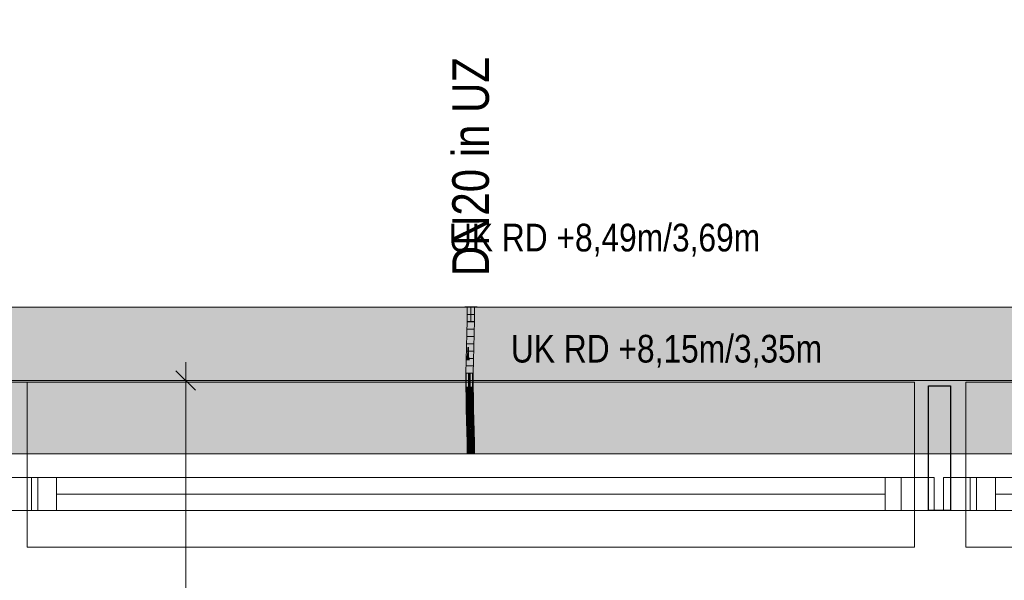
# Model space of a CAD drawing. Extents: x -620 to 300, y 62 to 1107.
# Tile 18 of 109: x -398 to -344, y 365 to 396. Entities that reach past the tile are written whole.
import ezdxf
from ezdxf.lldxf.tags import DXFTag

# ---------------------------------------------------------------- set-up
doc = ezdxf.new("R2010")
doc.units = 0
doc.layers.get('0').update_dxf_attribs({"lineweight": 35})
for name, color, linetype, lineweight, true_color in [('00_Beschriftung UZ', 3, 'Continuous', 13, 0x00ff00), ('30 -33 Aussenwände- 7 Fassade_ Elemente', 7, 'Continuous', 9, 0x00aacc), ('30 -35 Decken- 1 Konstruktion-Träger- Stahlbeton', 7, 'grob-A06G9G5Q8I', 13, 0x33aa00), ('70 -76 Bemaßung- 2 Allgemein', 9, 'Continuous', 5, 0x808080), ('E_Leerrohr 20', 7, 'Continuous', 13, 0xcc0099), ('E_Leerrohr 20-Shading', 7, 'Continuous', 13, 0xcc0099)]:
    doc.layers.add(name, color=color, linetype=linetype, lineweight=lineweight, true_color=true_color)
doc.layers.add('70 -71 Achsen- 1 Gebäudeachsen', color=7, linetype='STRICHPUNKT2-A06G9G5P8I', lineweight=18)
doc.layers.add('Detailelementbeschriftung', color=7, linetype='Continuous', lineweight=9)
doc.layers.add('iwb_Schraffur_Unterzug', color=7, linetype='Continuous', lineweight=5, true_color=0xffffcc, plot=False)
doc.styles.get("Standard").update_dxf_attribs({"font": 'ARIALN.TTF'})
tags = doc.linetypes.add('grob-A06G9G5Q8I', pattern=[14, 3, -8, 3]).pattern_tags.tags
tags[8:9] = [DXFTag(74, 4), DXFTag(75, 0), DXFTag(340, '0'), DXFTag(46, 0.0), DXFTag(50, 0.0), DXFTag(44, 0.0), DXFTag(45, 0.0)]
tags[6:7] = [DXFTag(74, 4), DXFTag(75, 0), DXFTag(340, '0'), DXFTag(46, 0.0), DXFTag(50, 0.0), DXFTag(44, 0.0), DXFTag(45, 0.0)]
tags[4:5] = [DXFTag(74, 4), DXFTag(75, 0), DXFTag(340, '0'), DXFTag(46, 0.0), DXFTag(50, 0.0), DXFTag(44, 0.0), DXFTag(45, 0.0)]
tags = doc.linetypes.add('STRICHPUNKT2', pattern=[12.7, 6.35, -3.175, 0, -3.175]).pattern_tags.tags
tags[10:11] = [DXFTag(74, 4), DXFTag(75, 0), DXFTag(340, '0'), DXFTag(46, 0.0), DXFTag(50, 0.0), DXFTag(44, 0.0), DXFTag(45, 0.0)]
tags[8:9] = [DXFTag(74, 4), DXFTag(75, 0), DXFTag(340, '0'), DXFTag(46, 0.0), DXFTag(50, 0.0), DXFTag(44, 0.0), DXFTag(45, 0.0)]
tags[6:7] = [DXFTag(74, 4), DXFTag(75, 0), DXFTag(340, '0'), DXFTag(46, 0.0), DXFTag(50, 0.0), DXFTag(44, 0.0), DXFTag(45, 0.0)]
tags[4:5] = [DXFTag(74, 4), DXFTag(75, 0), DXFTag(340, '0'), DXFTag(46, 0.0), DXFTag(50, 0.0), DXFTag(44, 0.0), DXFTag(45, 0.0)]
tags = doc.linetypes.add('STRICHPUNKT2-A06G9G5P8I', pattern=[12.7, 6.35, -3.175, 0, -3.175]).pattern_tags.tags
tags[10:11] = [DXFTag(74, 4), DXFTag(75, 0), DXFTag(340, '0'), DXFTag(46, 0.0), DXFTag(50, 0.0), DXFTag(44, 0.0), DXFTag(45, 0.0)]
tags[8:9] = [DXFTag(74, 4), DXFTag(75, 0), DXFTag(340, '0'), DXFTag(46, 0.0), DXFTag(50, 0.0), DXFTag(44, 0.0), DXFTag(45, 0.0)]
tags[6:7] = [DXFTag(74, 4), DXFTag(75, 0), DXFTag(340, '0'), DXFTag(46, 0.0), DXFTag(50, 0.0), DXFTag(44, 0.0), DXFTag(45, 0.0)]
tags[4:5] = [DXFTag(74, 4), DXFTag(75, 0), DXFTag(340, '0'), DXFTag(46, 0.0), DXFTag(50, 0.0), DXFTag(44, 0.0), DXFTag(45, 0.0)]

# ---------------------------------------------------------------- blocks, each defined once
blk = doc.blocks.new('Shading-A06G9G2F8I', base_point=(-372.84, 377.027))
at = {"layer": 'E_Leerrohr 20-Shading', "color": 223, "true_color": 0xc67fb4}
for points in [[(-373.121, 379.931), (-373.179, 379.931), (-373.127, 379.208), (-373.186, 379.209)], [(-372.779, 379.931), (-372.838, 379.931), (-372.786, 379.203), (-372.844, 379.204)], [(-373.127, 379.208), (-373.186, 379.209), (-373.144, 378.485), (-373.201, 378.486)], [(-373.142, 378.485), (-373.127, 379.208), (-373.144, 378.485)], [(-372.79, 379.203), (-372.844, 379.204), (-372.816, 378.477), (-372.86, 378.478)], [(-372.801, 378.477), (-372.786, 379.203), (-372.816, 378.477), (-372.79, 379.203)], [(-373.144, 378.485), (-373.201, 378.486), (-373.167, 377.761), (-373.221, 377.762)], [(-373.167, 377.761), (-373.163, 377.76), (-373.144, 378.485), (-373.142, 378.485)], [(-373.163, 377.76), (-373.162, 377.76), (-373.142, 378.485)], [(-372.84, 378.478), (-372.86, 378.478), (-372.866, 377.753), (-372.879, 377.753)], [(-372.85, 377.752), (-372.816, 378.477), (-372.866, 377.753), (-372.84, 378.478)], [(-372.821, 377.751), (-372.801, 378.477), (-372.85, 377.752), (-372.816, 378.477)], [(-373.24, 377.036), (-373.175, 377.486), (-373.221, 377.762), (-373.167, 377.761)], [(-373.167, 377.761), (-373.175, 377.486), (-373.163, 377.76), (-373.169, 377.525)], [(-373.169, 377.525), (-373.168, 377.534), (-373.163, 377.76), (-373.162, 377.76)], [(-372.866, 377.753), (-372.879, 377.753), (-372.891, 377.029), (-372.898, 377.029)], [(-372.882, 377.028), (-372.85, 377.752), (-372.891, 377.029), (-372.866, 377.753)], [(-372.84, 377.027), (-372.821, 377.751), (-372.882, 377.028), (-372.85, 377.752)], [(-373.19, 377.035), (-373.24, 377.036), (-373.213, 376.309), (-373.253, 376.309)], [(-373.19, 377.035), (-373.184, 377.165), (-373.24, 377.036), (-373.175, 377.486)], [(-373.195, 376.309), (-373.181, 377.035), (-373.213, 376.309), (-373.19, 377.035)], [(-373.181, 377.035), (-373.168, 377.534), (-373.19, 377.035)], [(-373.175, 377.486), (-373.184, 377.165), (-373.169, 377.525), (-373.171, 377.47)], [(-373.171, 377.47), (-373.168, 377.534), (-373.169, 377.525)], [(-372.909, 376.306), (-372.891, 377.029), (-372.912, 376.306), (-372.896, 377.029)], [(-372.896, 377.029), (-372.898, 377.029), (-372.912, 376.306)], [(-372.905, 376.305), (-372.882, 377.028), (-372.909, 376.306), (-372.891, 377.029)], [(-372.904, 376.305), (-372.882, 377.028), (-372.895, 376.633)], [(-372.904, 376.305), (-372.853, 376.305), (-372.882, 377.028), (-372.84, 377.027)], [(-372.905, 376.305), (-372.904, 376.305), (-372.895, 376.633)], [(-373.219, 375.582), (-373.216, 375.948), (-373.256, 375.582), (-373.255, 375.949)], [(-373.216, 375.948), (-373.213, 376.309), (-373.255, 375.949), (-373.253, 376.309)], [(-373.198, 375.582), (-373.195, 376.309), (-373.219, 375.582), (-373.213, 376.309)], [(-372.911, 375.583), (-372.908, 375.943), (-372.915, 375.583), (-372.913, 375.943)], [(-372.913, 375.943), (-372.912, 375.943), (-372.912, 376.306), (-372.909, 376.306)], [(-372.912, 375.943), (-372.908, 375.943), (-372.909, 376.306), (-372.905, 376.305)], [(-372.911, 375.583), (-372.856, 375.583), (-372.908, 375.943), (-372.855, 375.942)], [(-372.908, 375.943), (-372.855, 375.942), (-372.904, 376.305), (-372.853, 376.305)], [(-372.908, 375.943), (-372.904, 376.305), (-372.908, 376.016)], [(-372.904, 376.305), (-372.905, 376.305), (-372.908, 376.016)], [(-373.219, 375.582), (-373.256, 375.582), (-373.205, 374.971), (-373.248, 374.97)], [(-373.19, 374.971), (-373.198, 375.582), (-373.205, 374.971), (-373.219, 375.582)], [(-372.911, 375.583), (-372.915, 375.583), (-372.897, 374.977), (-372.907, 374.977)], [(-372.849, 374.978), (-372.856, 375.583), (-372.897, 374.977), (-372.911, 375.583)], [(-373.205, 374.971), (-373.248, 374.97), (-373.18, 374.362), (-373.234, 374.36)], [(-373.175, 374.362), (-373.19, 374.971), (-373.18, 374.362), (-373.205, 374.971)], [(-372.906, 374.977), (-372.907, 374.977), (-372.892, 374.369)], [(-372.872, 374.37), (-372.897, 374.977), (-372.892, 374.369), (-372.906, 374.977)], [(-372.834, 374.371), (-372.849, 374.978), (-372.872, 374.37), (-372.897, 374.977)], [(-373.234, 374.36), (-373.212, 374.192), (-373.18, 374.362), (-373.171, 374.193)], [(-373.212, 374.192), (-373.234, 374.36), (-373.229, 374.192)], [(-373.168, 374.123), (-373.175, 374.362), (-373.18, 374.362)], [(-372.887, 374.195), (-372.863, 374.195), (-372.892, 374.369), (-372.872, 374.37)], [(-372.863, 374.195), (-372.828, 374.196), (-372.872, 374.37), (-372.834, 374.371)], [(-373.215, 373.751), (-373.157, 373.753), (-373.229, 374.192), (-373.212, 374.192)], [(-373.212, 374.192), (-373.157, 373.753), (-373.171, 374.193), (-373.168, 374.123)], [(-372.874, 373.761), (-372.841, 373.762), (-372.887, 374.195), (-372.863, 374.195)], [(-372.841, 373.762), (-372.816, 373.763), (-372.863, 374.195), (-372.828, 374.196)], [(-373.157, 373.753), (-373.215, 373.751), (-373.139, 373.145), (-373.198, 373.143)], [(-372.841, 373.762), (-372.874, 373.761), (-372.811, 373.153), (-372.857, 373.152)], [(-372.798, 373.154), (-372.816, 373.763), (-372.811, 373.153), (-372.841, 373.762)], [(-373.139, 373.145), (-373.198, 373.143), (-373.127, 372.538), (-373.185, 372.537)], [(-373.126, 372.538), (-373.139, 373.145), (-373.127, 372.538), (-373.139, 373.145)], [(-372.811, 373.153), (-372.857, 373.152), (-372.788, 372.543), (-372.843, 372.542)], [(-372.785, 372.543), (-372.798, 373.154), (-372.788, 372.543), (-372.811, 373.153)], [(-373.127, 372.538), (-373.185, 372.537), (-373.124, 371.931), (-373.179, 371.931)], [(-373.124, 371.931), (-373.122, 371.931), (-373.127, 372.538), (-373.126, 372.538)], [(-373.122, 371.931), (-373.121, 371.931), (-373.126, 372.538)], [(-372.779, 371.931), (-372.788, 372.543), (-372.838, 371.931), (-372.843, 372.542)], [(-372.779, 371.931), (-372.785, 372.543), (-372.788, 372.543)]]:
    blk.add_solid(points, dxfattribs=at)
at = {"layer": 'E_Leerrohr 20-Shading', "color": 231, "true_color": 0xe17fc9}
for points in [[(-372.979, 379.931), (-373.121, 379.931), (-372.986, 379.206), (-373.127, 379.208)], [(-372.979, 379.931), (-372.986, 379.206), (-372.981, 379.206)], [(-372.981, 379.206), (-372.975, 379.206), (-372.979, 379.931)], [(-372.975, 379.206), (-372.844, 379.204), (-372.979, 379.931), (-372.838, 379.931)], [(-373.082, 379.208), (-373.127, 379.208), (-373.079, 378.483), (-373.142, 378.485)], [(-373.001, 378.481), (-372.986, 379.206), (-373.079, 378.483), (-373.082, 379.208)], [(-372.986, 379.206), (-373.001, 378.481), (-372.996, 378.481)], [(-372.996, 378.481), (-372.986, 378.481), (-372.986, 379.206), (-372.981, 379.206)], [(-372.981, 379.206), (-372.986, 378.481), (-372.975, 379.206), (-372.964, 378.481)], [(-372.964, 378.481), (-372.86, 378.478), (-372.975, 379.206), (-372.844, 379.204)], [(-373.079, 378.483), (-373.142, 378.485), (-373.078, 377.758), (-373.162, 377.76)], [(-373.078, 377.758), (-373.034, 377.757), (-373.079, 378.483), (-373.022, 378.482)], [(-373.034, 377.757), (-373.021, 377.757), (-373.022, 378.482), (-373.001, 378.481)], [(-373.001, 378.481), (-373.021, 377.757), (-373.018, 377.757)], [(-373.009, 377.756), (-372.996, 378.481), (-373.018, 377.757), (-373.001, 378.481)], [(-373.009, 377.756), (-372.991, 377.756), (-372.996, 378.481), (-372.986, 378.481)], [(-372.986, 378.481), (-372.991, 377.756), (-372.964, 378.481), (-372.95, 377.755)], [(-372.95, 377.755), (-372.879, 377.753), (-372.964, 378.481), (-372.86, 378.478)], [(-373.168, 377.534), (-373.077, 377.177), (-373.162, 377.76), (-373.078, 377.758)], [(-373.078, 377.758), (-373.077, 377.177), (-373.034, 377.757), (-373.045, 377.051)], [(-373.045, 377.051), (-373.04, 377.032), (-373.034, 377.757), (-373.021, 377.757)], [(-373.018, 377.757), (-373.021, 377.757), (-373.036, 377.032), (-373.04, 377.032)], [(-373.022, 377.032), (-373.009, 377.756), (-373.036, 377.032), (-373.018, 377.757)], [(-373.022, 377.032), (-372.997, 377.031), (-373.009, 377.756), (-372.991, 377.756)], [(-372.991, 377.756), (-372.997, 377.031), (-372.95, 377.755), (-372.937, 377.03)], [(-372.937, 377.03), (-372.898, 377.029), (-372.95, 377.755), (-372.879, 377.753)], [(-373.159, 377.035), (-373.181, 377.035), (-373.149, 376.308), (-373.195, 376.309)], [(-373.168, 377.534), (-373.181, 377.035), (-373.159, 377.035)], [(-373.159, 377.035), (-373.076, 377.033), (-373.168, 377.534), (-373.077, 377.177)], [(-373.149, 376.308), (-373.072, 376.307), (-373.159, 377.035), (-373.076, 377.033)], [(-373.077, 377.177), (-373.076, 377.033), (-373.045, 377.051), (-373.045, 377.032)], [(-373.076, 377.033), (-373.072, 376.307), (-373.045, 377.032), (-373.053, 376.307)], [(-373.053, 376.307), (-373.04, 377.032), (-373.045, 377.032)], [(-373.036, 377.032), (-373.04, 377.032), (-373.05, 376.307), (-373.053, 376.307)], [(-373.032, 376.307), (-373.022, 377.032), (-373.05, 376.307), (-373.036, 377.032)], [(-373.045, 377.032), (-373.04, 377.032), (-373.045, 377.051)], [(-373.032, 376.307), (-373.001, 376.307), (-373.022, 377.032), (-372.997, 377.031)], [(-372.997, 377.031), (-373.001, 376.307), (-372.937, 377.03), (-372.927, 376.306)], [(-372.937, 377.03), (-372.927, 376.306), (-372.899, 377.029), (-372.92, 376.306)], [(-372.92, 376.306), (-372.912, 376.306), (-372.899, 377.029), (-372.898, 377.029)], [(-373.149, 376.308), (-373.195, 376.309), (-373.147, 375.582), (-373.198, 375.582)], [(-373.149, 376.308), (-373.148, 375.947), (-373.072, 376.307), (-373.068, 375.946)], [(-373.148, 375.947), (-373.147, 375.582), (-373.068, 375.946), (-373.063, 375.582)], [(-373.072, 376.307), (-373.068, 375.946), (-373.053, 376.307), (-373.055, 375.946)], [(-373.064, 375.946), (-373.068, 375.946), (-373.06, 375.582), (-373.063, 375.582)], [(-373.055, 375.946), (-373.064, 375.946), (-373.056, 375.582), (-373.06, 375.582)], [(-373.036, 375.583), (-373.055, 375.946), (-373.056, 375.582)], [(-373.055, 375.946), (-373.034, 375.945), (-373.05, 376.307), (-373.032, 376.307)], [(-373.05, 376.307), (-373.053, 376.307), (-373.055, 375.946)], [(-373.055, 375.946), (-373.036, 375.583), (-373.034, 375.945)], [(-373.032, 376.307), (-373.035, 375.779), (-373.001, 376.307), (-373.002, 375.779)], [(-372.927, 376.306), (-373.001, 376.307), (-372.927, 375.583), (-373.002, 375.583)], [(-372.927, 376.306), (-372.927, 375.583), (-372.925, 375.687)], [(-372.92, 376.306), (-372.927, 376.306), (-372.923, 376.202)], [(-372.923, 376.202), (-372.927, 376.306), (-372.926, 376.099)], [(-372.913, 375.943), (-372.923, 376.202), (-372.925, 375.583), (-372.926, 376.099)], [(-372.913, 375.943), (-372.925, 375.583), (-372.922, 375.583)], [(-372.912, 376.306), (-372.92, 376.306), (-372.913, 375.943), (-372.923, 376.202)], [(-372.913, 375.943), (-372.917, 375.78), (-372.914, 375.78)], [(-373.147, 375.582), (-373.198, 375.582), (-373.152, 374.972), (-373.19, 374.971)], [(-373.152, 374.972), (-373.05, 374.974), (-373.147, 375.582), (-373.063, 375.582)], [(-373.063, 375.582), (-373.05, 374.974), (-373.06, 375.582), (-373.048, 374.974)], [(-373.048, 374.974), (-373.056, 375.582), (-373.06, 375.582)], [(-373.036, 375.583), (-373.056, 375.582), (-373.035, 374.974), (-373.048, 374.974)], [(-373.035, 375.779), (-373.036, 375.583), (-373.002, 375.779), (-373.002, 375.583)], [(-373.035, 374.974), (-373, 374.975), (-373.036, 375.583), (-373.002, 375.583)], [(-372.927, 375.583), (-373.002, 375.583), (-372.943, 374.976), (-373, 374.975)], [(-372.939, 374.976), (-372.925, 375.583), (-372.943, 374.976), (-372.927, 375.583)], [(-372.925, 375.583), (-372.939, 374.976), (-372.926, 375.447)], [(-372.939, 374.976), (-372.93, 374.976), (-372.926, 375.447)], [(-372.915, 375.583), (-372.926, 375.447), (-372.92, 374.976), (-372.93, 374.976)], [(-372.927, 375.583), (-372.925, 375.583), (-372.925, 375.687)], [(-372.925, 375.583), (-372.926, 375.447), (-372.922, 375.583)], [(-372.926, 375.447), (-372.915, 375.583), (-372.922, 375.583)], [(-372.917, 375.78), (-372.922, 375.583), (-372.914, 375.78), (-372.915, 375.583)], [(-372.915, 375.583), (-372.92, 374.976), (-372.907, 374.977)], [(-373.152, 374.972), (-373.19, 374.971), (-373.163, 374.362), (-373.175, 374.362)], [(-373.163, 374.362), (-373.034, 374.365), (-373.152, 374.972), (-373.05, 374.974)], [(-373.034, 374.365), (-373.048, 374.974), (-373.05, 374.974)], [(-373.035, 374.974), (-373.048, 374.974), (-373.03, 374.366), (-373.034, 374.365)], [(-373.03, 374.366), (-372.995, 374.367), (-373.035, 374.974), (-373, 374.975)], [(-372.939, 374.976), (-373, 374.975), (-372.958, 374.368), (-372.995, 374.367)], [(-372.93, 374.976), (-372.939, 374.976), (-372.941, 374.368), (-372.958, 374.368)], [(-372.93, 374.976), (-372.941, 374.368), (-372.92, 374.976), (-372.926, 374.368)], [(-372.92, 374.976), (-372.926, 374.368), (-372.907, 374.977), (-372.901, 374.369)], [(-372.901, 374.369), (-372.892, 374.369), (-372.907, 374.977)], [(-373.163, 374.362), (-373.175, 374.362), (-373.168, 374.123)], [(-373.029, 374.194), (-373.034, 374.365), (-373.166, 374.193), (-373.163, 374.362)], [(-373.03, 374.366), (-373.034, 374.365), (-373.029, 374.194)], [(-373.029, 374.194), (-372.993, 374.094), (-373.03, 374.366), (-372.995, 374.367)], [(-372.958, 374.368), (-372.995, 374.367), (-372.96, 374.31)], [(-372.96, 374.31), (-372.995, 374.367), (-372.969, 374.027), (-372.993, 374.094)], [(-372.943, 374.283), (-372.941, 374.368), (-372.96, 374.31), (-372.958, 374.368)], [(-372.926, 374.368), (-372.941, 374.368), (-372.927, 374.259), (-372.943, 374.283)], [(-372.927, 374.259), (-372.899, 374.214), (-372.926, 374.368), (-372.901, 374.369)], [(-372.899, 374.214), (-372.887, 374.195), (-372.901, 374.369), (-372.892, 374.369)], [(-373.168, 374.123), (-373.016, 373.757), (-373.166, 374.193), (-373.029, 374.194)], [(-373.016, 373.757), (-373.168, 374.123), (-373.157, 373.753)], [(-373.016, 373.757), (-372.99, 373.758), (-373.029, 374.194), (-372.993, 374.094)], [(-372.969, 374.027), (-372.993, 374.094), (-372.977, 373.758), (-372.99, 373.758)], [(-372.954, 373.759), (-372.949, 373.972), (-372.977, 373.758), (-372.969, 374.027)], [(-372.949, 373.972), (-372.943, 374.283), (-372.969, 374.027), (-372.96, 374.31)], [(-372.931, 373.921), (-372.949, 373.972), (-372.933, 373.759), (-372.954, 373.759)], [(-372.927, 374.259), (-372.943, 374.283), (-372.931, 373.921), (-372.949, 373.972)], [(-372.933, 373.759), (-372.895, 373.761), (-372.931, 373.921), (-372.896, 373.821)], [(-372.931, 373.921), (-372.896, 373.821), (-372.927, 374.259), (-372.899, 374.214)], [(-372.896, 373.821), (-372.893, 373.815), (-372.899, 374.214), (-372.887, 374.195)], [(-372.895, 373.761), (-372.894, 373.761), (-372.896, 373.821), (-372.893, 373.815)], [(-372.894, 373.761), (-372.874, 373.761), (-372.893, 373.815)], [(-372.893, 373.815), (-372.874, 373.761), (-372.887, 374.195)], [(-373.016, 373.757), (-373.157, 373.753), (-372.998, 373.148), (-373.139, 373.145)], [(-372.99, 373.758), (-373.016, 373.757), (-372.985, 373.149), (-372.998, 373.148)], [(-372.977, 373.758), (-372.99, 373.758), (-372.987, 373.447)], [(-372.954, 373.759), (-372.977, 373.758), (-372.985, 373.149), (-372.987, 373.447)], [(-372.954, 373.759), (-372.985, 373.149), (-372.966, 373.149)], [(-372.954, 373.759), (-372.966, 373.149), (-372.933, 373.759), (-372.94, 373.15)], [(-372.94, 373.15), (-372.904, 373.151), (-372.933, 373.759), (-372.894, 373.761)], [(-372.904, 373.151), (-372.857, 373.152), (-372.894, 373.761), (-372.874, 373.761)], [(-372.998, 373.148), (-373.139, 373.145), (-372.985, 372.54), (-373.126, 372.538)], [(-372.981, 372.54), (-372.985, 373.149), (-372.982, 372.54), (-372.998, 373.148)], [(-372.998, 373.148), (-372.998, 373.148), (-372.982, 372.54), (-372.985, 372.54)], [(-372.985, 373.149), (-372.981, 372.54), (-372.966, 373.149), (-372.976, 372.54)], [(-372.966, 373.149), (-372.976, 372.54), (-372.94, 373.15), (-372.946, 372.54)], [(-372.946, 372.54), (-372.913, 372.541), (-372.94, 373.15), (-372.904, 373.151)], [(-372.913, 372.541), (-372.843, 372.542), (-372.904, 373.151), (-372.857, 373.152)], [(-372.985, 372.54), (-373.126, 372.538), (-372.979, 371.931), (-373.121, 371.931)], [(-372.981, 372.54), (-372.985, 372.54), (-372.979, 371.931)], [(-372.981, 372.54), (-372.979, 371.931), (-372.976, 372.54)], [(-372.979, 371.931), (-372.921, 371.931), (-372.976, 372.54), (-372.913, 372.541)], [(-372.921, 371.931), (-372.838, 371.931), (-372.913, 372.541), (-372.843, 372.542)]]:
    blk.add_solid(points, dxfattribs=at)
blk = doc.blocks.new('Shading-A06G9G2H8I', base_point=(-372.885, 372.719))
at = {"layer": 'E_Leerrohr 20-Shading', "color": 213, "true_color": 0xd67fc0}
for points in [[(-372.979, 372.719), (-373.179, 372.719), (-372.979, 371.931), (-373.179, 371.931)], [(-372.885, 372.719), (-372.979, 372.719), (-372.896, 371.931), (-372.979, 371.931)], [(-372.779, 371.931), (-372.779, 372.719), (-372.896, 371.931), (-372.885, 372.719)], [(-372.979, 371.931), (-373.309, 371.931), (-372.979, 371.919), (-373.309, 371.919)], [(-372.649, 371.931), (-372.979, 371.931), (-372.649, 371.919), (-372.979, 371.919)]]:
    blk.add_solid(points, dxfattribs=at)
blk = doc.blocks.new('Shading-A06G9G2J8I', base_point=(-372.979, 379.931))
at = {"layer": 'E_Leerrohr 20-Shading', "color": 213, "true_color": 0xd67fc0}
for points in [[(-373.309, 379.931), (-372.979, 379.931), (-373.309, 379.943), (-372.979, 379.943)], [(-373.179, 379.143), (-372.979, 379.143), (-373.179, 379.931), (-372.979, 379.931)], [(-372.979, 379.931), (-372.649, 379.931), (-372.979, 379.943), (-372.649, 379.943)], [(-372.979, 379.931), (-372.979, 379.143), (-372.779, 379.931), (-372.791, 379.143)], [(-372.791, 379.143), (-372.779, 379.143), (-372.779, 379.931)]]:
    blk.add_solid(points, dxfattribs=at)
blk = doc.blocks.new('Referenz-A06G9G5R8I')
at = {"layer": '00_Beschriftung UZ', "color": 0, "linetype": 'Continuous', "lineweight": 0, "ltscale": 0.13}
blk.add_solid([(-374.31, 377.261), (-372.978, 379.931), (-371.64, 377.262)], dxfattribs=at)
at = {"layer": '30 -33 Aussenwände- 7 Fassade_ Elemente', "color": 0}
for p, q in [((-348.778, 375.831), (-397.178, 375.831)), ((-397.178, 375.831), (-397.178, 370.631)), ((-348.778, 370.631), (-348.778, 375.831)), ((-297.578, 375.831), (-345.978, 375.831)), ((-345.978, 375.831), (-345.978, 370.631)), ((-397.178, 370.631), (-397.178, 368.831)), ((-395.578, 370.631), (-397.178, 370.631)), ((-395.578, 368.831), (-395.578, 370.631)), ((-395.578, 370.631), (-350.378, 370.631)), ((-350.378, 370.631), (-348.778, 370.631)), ((-350.378, 370.631), (-350.378, 368.831)), ((-348.778, 370.631), (-348.778, 368.831)), ((-344.378, 370.631), (-345.978, 370.631)), ((-345.978, 370.631), (-345.978, 368.831)), ((-344.378, 368.831), (-344.378, 370.631)), ((-344.378, 370.631), (-299.178, 370.631)), ((-395.578, 369.731), (-350.378, 369.731)), ((-344.378, 369.731), (-299.178, 369.731)), ((-397.178, 368.831), (-395.578, 368.831)), ((-397.178, 366.831), (-397.178, 368.831)), ((-350.378, 368.831), (-395.578, 368.831)), ((-348.778, 368.831), (-350.378, 368.831)), ((-348.778, 368.831), (-348.778, 366.831)), ((-345.978, 366.831), (-345.978, 368.831)), ((-345.978, 368.831), (-344.378, 368.831)), ((-299.178, 368.831), (-344.378, 368.831)), ((-348.778, 366.831), (-397.178, 366.831)), ((-297.578, 366.831), (-345.978, 366.831))]:
    blk.add_line(p, q, dxfattribs=at)
at = {"layer": '30 -33 Aussenwände- 7 Fassade_ Elemente', "color": 0, "linetype": 'Continuous', "lineweight": -2, "ltscale": 0.25}
for p, q in [((-348.027, 375.631), (-346.827, 375.631)), ((-348.027, 368.831), (-348.027, 375.631)), ((-346.827, 375.631), (-346.827, 368.831)), ((-346.827, 368.831), (-348.027, 368.831))]:
    blk.add_line(p, q, dxfattribs=at)
at = {"layer": '30 -33 Aussenwände- 7 Fassade_ Elemente', "color": 0, "linetype": 'Continuous', "lineweight": 18, "ltscale": 0.18}
for p, q in [((-398.401, 370.631), (-396.6, 370.631)), ((-396.6, 370.631), (-396.6, 368.831)), ((-349.508, 370.631), (-347.706, 370.631)), ((-349.508, 368.831), (-349.508, 370.631)), ((-347.706, 370.631), (-347.706, 368.831)), ((-347.201, 370.631), (-345.401, 370.631)), ((-347.201, 368.831), (-347.201, 370.631)), ((-345.401, 370.631), (-345.401, 368.831)), ((-396.6, 368.831), (-398.401, 368.831)), ((-347.706, 368.831), (-349.508, 368.831)), ((-345.401, 368.831), (-347.201, 368.831))]:
    blk.add_line(p, q, dxfattribs=at)
at = {"layer": '30 -33 Aussenwände- 7 Fassade_ Elemente', "color": 0, "linetype": 'Continuous', "ltscale": 0.13}
for p, q in [((-396.954, 368.831), (-396.954, 370.631)), ((-396.954, 370.631), (-347.706, 370.631)), ((-347.706, 370.631), (-347.706, 368.831)), ((-345.755, 368.831), (-345.755, 370.631)), ((-345.755, 370.631), (-296.555, 370.631)), ((-347.706, 368.831), (-396.954, 368.831)), ((-296.555, 368.831), (-345.755, 368.831))]:
    blk.add_line(p, q, dxfattribs=at)
at = {"layer": '30 -35 Decken- 1 Konstruktion-Träger- Stahlbeton', "color": 0}
for p, q in [((-451.478, 379.931), (35.522, 379.931)), ((-451.478, 371.931), (35.522, 371.931))]:
    blk.add_line(p, q, dxfattribs=at)
at = {"layer": '70 -71 Achsen- 1 Gebäudeachsen', "color": 0, "linetype": 'STRICHPUNKT2-A06G9G5P8I', "ltscale": 0.18}
blk.add_line((-538.531, 375.931), (76.472, 375.931), dxfattribs=at)
at = {"layer": '70 -76 Bemaßung- 2 Allgemein', "color": 0, "linetype": 'Continuous', "ltscale": 0.13}
for p, q in [((-388.538, 376.931), (-388.538, 374.871)), ((-391.038, 375.931), (-387.538, 375.931)), ((-396.038, 375.831), (-399.538, 375.831)), ((-388.538, 211.992), (-388.538, 374.871))]:
    blk.add_line(p, q, dxfattribs=at)
at = {"layer": '70 -76 Bemaßung- 2 Allgemein', "color": 0, "linetype": 'Continuous', "lineweight": 20, "ltscale": 0.2}
blk.add_line((-389.069, 376.462), (-388.008, 375.401), dxfattribs=at)
at = {"layer": '00_Beschriftung UZ', "color": 0, "linetype": 'ByBlock', "lineweight": 5, "ltscale": 0.13, "insert": (-374.177, 384.482), "char_height": 1.51033, "attachment_point": 1}
blk.add_mtext('{\\fArial Narrow;UK RD +8,49m/3,69m}', dxfattribs=at)
at = {"layer": '00_Beschriftung UZ', "color": 0, "linetype": 'Continuous', "lineweight": 5, "ltscale": 0.13, "insert": (-370.797, 378.418), "char_height": 1.51033, "attachment_point": 1}
blk.add_mtext('{\\fArial Narrow;UK RD +8,15m/3,35m}', dxfattribs=at)
blk = doc.blocks.new('Referenz-A06G9G5T8I')
at = {"layer": 'iwb_Schraffur_Unterzug', "linetype": 'Continuous', "ltscale": 0.13}
for points in [[(-451.478, 379.931), (76.472, 379.931), (76.472, 375.63)], [(-451.478, 379.931), (76.472, 375.63), (76.472, 371.931)], [(-451.478, 379.931), (76.472, 371.931), (-451.478, 371.931)]]:
    blk.add_solid(points, dxfattribs=at)
blk = doc.blocks.new('Flexrohr-A06G9GAX8I')
at = {"color": 0, "linetype": 'ByBlock', "lineweight": -2, "ltscale": 0.13}
for p, q in [((-373.179, 379.931), (-373.186, 379.209)), ((-373.179, 379.931), (-372.779, 379.931)), ((-372.779, 379.931), (-372.786, 379.203)), ((-373.186, 379.209), (-373.201, 378.486)), ((-373.171, 379.533), (-372.795, 379.53)), ((-372.786, 379.203), (-372.801, 378.477)), ((-373.184, 378.735), (-372.808, 378.727)), ((-373.175, 379.134), (-372.799, 379.128)), ((-373.201, 378.486), (-373.221, 377.762)), ((-373.193, 378.336), (-372.817, 378.327)), ((-372.801, 378.477), (-372.821, 377.751)), ((-373.221, 377.762), (-373.24, 377.036)), ((-373.204, 377.937), (-372.828, 377.927)), ((-372.821, 377.751), (-372.84, 377.027)), ((-373.24, 377.036), (-373.253, 376.309)), ((-373.225, 377.136), (-372.849, 377.128)), ((-373.214, 377.537), (-372.839, 377.527)), ((-372.84, 377.027), (-372.853, 376.305)), ((-373.233, 376.735), (-372.857, 376.729)), ((-373.253, 376.309), (-373.256, 375.582)), ((-373.243, 375.933), (-372.867, 375.931)), ((-373.241, 376.334), (-372.865, 376.33)), ((-372.853, 376.305), (-372.856, 375.583)), ((-373.256, 375.582), (-373.248, 374.97)), ((-373.244, 375.531), (-372.868, 375.533)), ((-372.856, 375.583), (-372.849, 374.978)), ((-373.248, 374.97), (-373.234, 374.36)), ((-373.239, 375.129), (-372.863, 375.135)), ((-372.849, 374.978), (-372.834, 374.371)), ((-373.234, 374.36), (-373.215, 373.751)), ((-373.231, 374.728), (-372.855, 374.736)), ((-373.221, 374.327), (-372.845, 374.337)), ((-372.834, 374.371), (-372.816, 373.763)), ((-373.209, 373.927), (-372.833, 373.938)), ((-373.215, 373.751), (-373.198, 373.143)), ((-373.197, 373.527), (-372.821, 373.538)), ((-372.816, 373.763), (-372.798, 373.154)), ((-373.198, 373.143), (-373.185, 372.537)), ((-373.186, 373.128), (-372.81, 373.138)), ((-373.177, 372.729), (-372.801, 372.736)), ((-372.798, 373.154), (-372.785, 372.543)), ((-373.185, 372.537), (-373.179, 371.931)), ((-373.171, 372.331), (-372.795, 372.335)), ((-372.785, 372.543), (-372.779, 371.931)), ((-373.179, 371.931), (-372.779, 371.931)), ((-373.167, 371.933), (-372.791, 371.933))]:
    blk.add_line(p, q, dxfattribs=at)
blk = doc.blocks.new('Einzeiliger Text-A06G9GB18I')
at = {"color": 0, "lineweight": -2, "insert": (-373.999, 381.62), "char_height": 2, "attachment_point": 1, "rotation": 90}
blk.add_mtext('{\\fArial Narrow;DN20 in UZ}', dxfattribs=at)
blk = doc.blocks.new('Enddeckel-A06G9GB98I')
at = {"color": 0, "linetype": 'ByBlock', "lineweight": -2, "ltscale": 0.13}
for p, q in [((-373.179, 372.719), (-373.179, 371.931)), ((-373.062, 372.719), (-373.179, 372.719)), ((-372.896, 372.719), (-373.062, 372.719)), ((-372.779, 372.719), (-372.896, 372.719)), ((-372.779, 371.931), (-372.779, 372.719)), ((-373.309, 371.931), (-373.309, 371.919)), ((-373.116, 371.931), (-373.309, 371.931)), ((-373.116, 371.919), (-373.309, 371.919)), ((-373.062, 371.931), (-373.179, 371.931)), ((-372.843, 371.931), (-373.116, 371.931)), ((-372.843, 371.919), (-373.116, 371.919)), ((-372.896, 371.931), (-373.062, 371.931)), ((-372.779, 371.931), (-372.896, 371.931)), ((-372.649, 371.931), (-372.843, 371.931)), ((-372.649, 371.919), (-372.843, 371.919)), ((-372.649, 371.919), (-372.649, 371.931))]:
    blk.add_line(p, q, dxfattribs=at)
at = {"color": 0, "linetype": 'STRICHPUNKT2', "lineweight": 5, "ltscale": 0.13}
blk.add_line((-372.979, 371.931), (-372.979, 372.719), dxfattribs=at)
blk = doc.blocks.new('Enddeckel-A06G9GBF8I')
at = {"color": 0, "linetype": 'ByBlock', "lineweight": -2, "ltscale": 0.13}
for p, q in [((-373.309, 379.943), (-373.309, 379.931)), ((-373.309, 379.943), (-373.116, 379.943)), ((-373.309, 379.931), (-373.116, 379.931)), ((-373.179, 379.931), (-373.179, 379.143)), ((-373.179, 379.931), (-373.062, 379.931)), ((-373.116, 379.943), (-372.843, 379.943)), ((-373.116, 379.931), (-372.843, 379.931)), ((-373.062, 379.931), (-372.896, 379.931)), ((-372.896, 379.931), (-372.779, 379.931)), ((-372.843, 379.943), (-372.649, 379.943)), ((-372.843, 379.931), (-372.649, 379.931)), ((-372.779, 379.143), (-372.779, 379.931)), ((-372.649, 379.931), (-372.649, 379.943)), ((-373.179, 379.143), (-373.062, 379.143)), ((-373.062, 379.143), (-372.896, 379.143)), ((-372.896, 379.143), (-372.779, 379.143))]:
    blk.add_line(p, q, dxfattribs=at)
at = {"color": 0, "linetype": 'STRICHPUNKT2', "lineweight": 5, "ltscale": 0.13}
blk.add_line((-372.979, 379.931), (-372.979, 379.143), dxfattribs=at)

msp = doc.modelspace()

# ---------------------------------------------------------------- block references
at = {"color": 8, "lineweight": 25, "ltscale": 0.25, "true_color": 0x808080}
for name in ['Referenz-A06G9G5R8I', 'Referenz-A06G9G5T8I']:
    msp.add_blockref(name, (0, 0), dxfattribs=at)
at = {"layer": 'Detailelementbeschriftung', "ltscale": 0.13}
msp.add_blockref('Einzeiliger Text-A06G9GB18I', (0, 0), dxfattribs=at)
at = {"layer": 'E_Leerrohr 20'}
for name, p in [('Shading-A06G9G2J8I', (-372.979, 379.931)), ('Shading-A06G9G2F8I', (-372.84, 377.027)), ('Shading-A06G9G2H8I', (-372.885, 372.719))]:
    msp.add_blockref(name, p, dxfattribs=at)
at = {"layer": 'E_Leerrohr 20', "ltscale": 0.13}
for name in ['Enddeckel-A06G9GBF8I', 'Flexrohr-A06G9GAX8I', 'Enddeckel-A06G9GB98I']:
    msp.add_blockref(name, (0, 0), dxfattribs=at)

doc.saveas('drawing.dxf')
